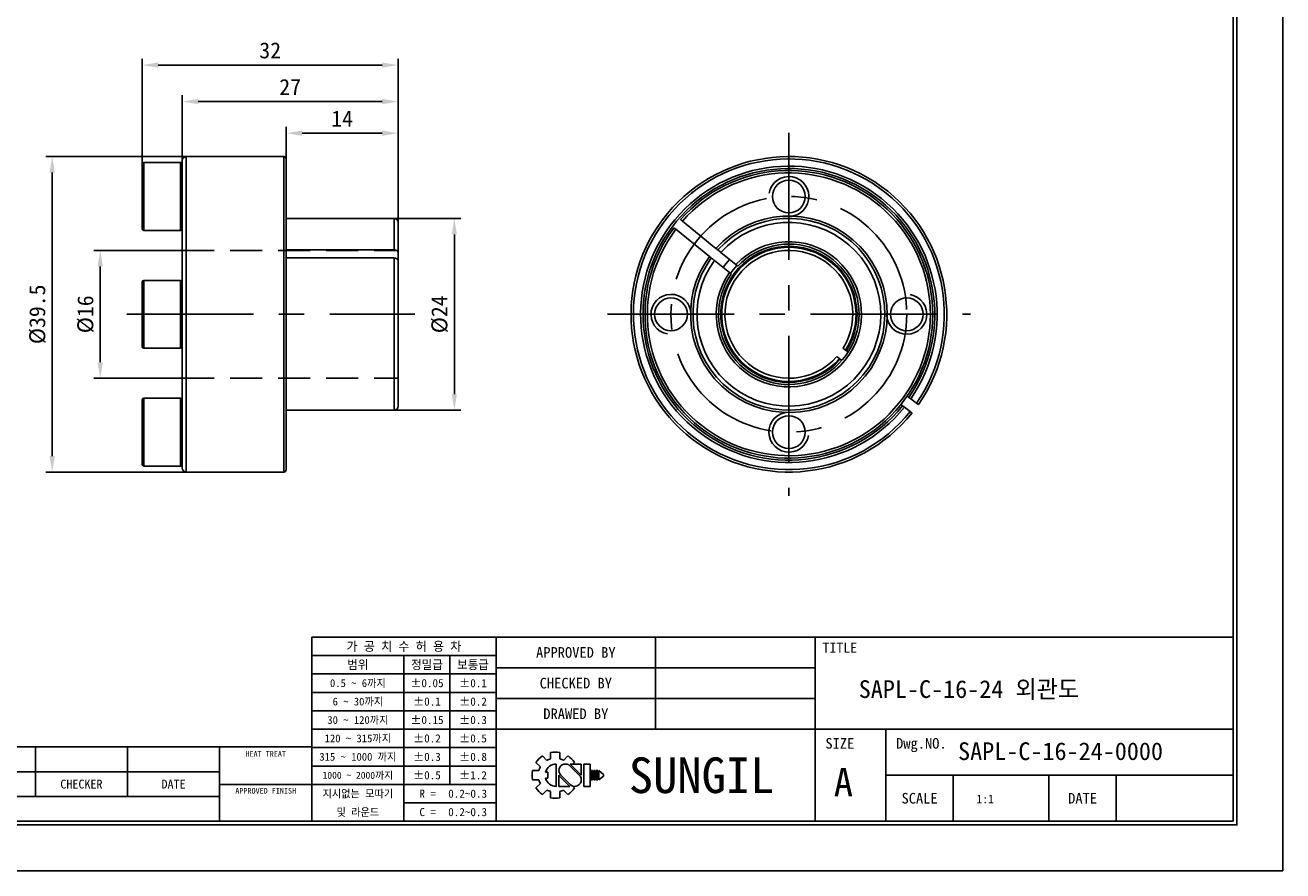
# Model space of a CAD drawing. Header units: millimetres. Extents: x 0 to 263, y 0 to 186.
# Tile 2 of 3: x 106 to 263, y 0 to 106. Entities that reach past the tile are written whole.
import ezdxf
from ezdxf.enums import TextEntityAlignment as Align

# ---------------------------------------------------------------- set-up
doc = ezdxf.new("R2010")
doc.units = ezdxf.units.MM
doc.linetypes.add('CENTER', pattern=[50.8, 31.75, -6.35, 6.35, -6.35])
doc.linetypes.add('DASHED', pattern=[0.75, 0.5, -0.25])
doc.layers.get('DEFPOINTS').update_dxf_attribs({"linetype": 'CONTINUOUS'})
for name, color, linetype in [('center', 1, 'CENTER'), ('hidden', 2, 'DASHED'), ('L1', 7, 'CONTINUOUS'), ('OUTLINE', 7, 'CONTINUOUS'), ('thread', 5, 'CONTINUOUS')]:
    doc.layers.add(name, color=color, linetype=linetype)
doc.dimstyles.get("Standard").update_dxf_attribs({"dimtxt": 2, "dimasz": 2, "dimexe": 0.8, "dimexo": 0, "dimgap": 0.8, "dimtad": 1, "dimdec": 3, "dimzin": 11, "dimdsep": 46, "dimtxsty": 'Standard', "dimcen": 0, "dimclrd": 5, "dimclre": 5, "dimclrt": 3, "dimadec": 0, "dimazin": 0, "dimtfac": 0.6, "dimtdec": 3, "dimtmove": 0, "dimatfit": 3, "dimfxl": 0, "dimtolj": 1, "dimtzin": 11, "dimarcsym": 0})

# ---------------------------------------------------------------- blocks, each defined once
blk = doc.blocks.new('표제란')
at = {"layer": 'L1', "color": 0}
for p, q in [((297, 0), (297, 210)), ((0, 0), (297, 0))]:
    blk.add_line(p, q, dxfattribs=at)
at = {"layer": 'L1'}
for p, q in [((290, 33), (160, 33)), ((160, 33), (160, 7)), ((186, 33), (186, 7)), ((208.5, 33), (208.5, 20)), ((231, 33), (231, 7)), ((186, 30.4), (160, 30.4)), ((173, 30.4), (173, 7)), ((179.5, 30.4), (179.5, 12.2)), ((231, 28.67), (186, 28.67)), ((186, 27.8), (160, 27.8)), ((186, 25.2), (160, 25.2)), ((231, 24.33), (186, 24.33)), ((186, 22.6), (160, 22.6)), ((186, 20), (160, 20)), ((290, 20), (186, 20)), ((241, 20), (241, 7)), ((160, 17.5), (62, 17.5)), ((121, 17.5), (121, 10.5)), ((134, 17.5), (134, 10.5)), ((147, 17.5), (147, 7)), ((186, 17.4), (160, 17.4)), ((192.55, 16.22), (193.17, 15.6)), ((193.7, 16.69), (193.7, 15.81)), ((195, 16.69), (195, 15.81)), ((195.52, 15.6), (196.14, 16.22)), ((186, 14.8), (160, 14.8)), ((191.63, 15.3), (192.25, 14.68)), ((194.5, 15.08), (194.5, 11.92)), ((197.74, 13.5), (196.41, 14.83)), ((198.02, 13.53), (196.47, 15.08)), ((196.47, 15.08), (198.02, 15.08)), ((196.84, 15.08), (197.06, 15.3)), ((198.02, 15.08), (198.02, 13.5)), ((198.39, 15.08), (198.39, 11.92)), ((198.39, 15.08), (199.26, 15.08)), ((199.26, 15.08), (199.26, 11.92)), ((147, 14), (62, 14)), ((191.15, 14.15), (192.03, 14.15)), ((191.15, 14.15), (192.03, 14.15)), ((191.15, 12.85), (192.03, 12.85)), ((192.98, 13.93), (193.28, 13.93)), ((192.98, 13.07), (193.28, 13.07)), ((193.28, 13.93), (193.28, 13.07)), ((194.86, 13.5), (194.86, 11.92)), ((194.86, 13.47), (196.42, 11.92)), ((195.14, 13.5), (196.47, 12.17)), ((199.41, 14.15), (199.41, 12.85)), ((199.41, 14.15), (199.62, 14.15)), ((199.41, 12.85), (199.62, 12.85)), ((199.62, 14.15), (199.62, 12.85)), ((199.78, 14.15), (199.78, 12.85)), ((199.78, 14.15), (199.99, 14.15)), ((199.78, 12.85), (199.99, 12.85)), ((199.99, 14.15), (199.99, 12.85)), ((200.14, 14.15), (200.14, 12.85)), ((200.14, 14.15), (200.36, 14.15)), ((200.14, 12.85), (200.36, 12.85)), ((200.36, 14.15), (200.36, 12.85)), ((200.51, 14.15), (200.51, 12.85)), ((200.51, 14.15), (201.16, 13.61)), ((201.16, 13.39), (200.51, 12.85)), ((201.16, 13.61), (201.16, 13.5)), ((201.16, 13.61), (201.16, 13.39)), ((201.16, 13.5), (201.16, 13.39)), ((290, 13.5), (241, 13.5)), ((250.5, 13.5), (250.5, 7)), ((264, 13.5), (264, 7)), ((273.5, 13.5), (273.5, 7)), ((147, 12.2), (160, 12.2)), ((186, 12.2), (160, 12.2)), ((191.63, 11.7), (192.25, 12.32)), ((192.55, 10.78), (193.17, 11.4)), ((193.7, 11.19), (193.7, 10.31)), ((194.86, 11.92), (196.42, 11.92)), ((195, 11.19), (195, 10.31)), ((195.52, 11.4), (196.14, 10.78)), ((196.79, 11.98), (197.06, 11.7)), ((198.39, 11.92), (199.26, 11.92)), ((147, 10.5), (62, 10.5)), ((186, 9.6), (173, 9.6))]:
    blk.add_line(p, q, dxfattribs=at)
at = {"layer": 'L1', "const_width": 0.25}
blk.add_lwpolyline([(290.5, 6.5), (290.5, 203.5), (10, 203.5), (10, 6.5)], close=True, dxfattribs=at)
at = {"layer": 'L1'}
blk.add_lwpolyline([(290, 7), (290, 203), (10.5, 203), (10.5, 7)], close=True, dxfattribs=at)
for centre, radius, start, end in [((194.35, 13.5), 3.26, 123.4943, 146.5057), ((194.35, 13.5), 3.26, 78.4943, 101.5057), ((194.35, 13.5), 3.26, 33.4943, 56.5057), ((194.35, 13.5), 2.4, 150.6872, 164.3128), ((194.5, 13.5), 1.58, 90, 164.0671), ((194.35, 13.5), 2.4, 105.6872, 119.3128), ((195.78, 14.16), 0.919, 43.2202, 225.8282), ((194.35, 13.5), 2.4, 60.6872, 74.3128), ((194.35, 13.5), 3.26, 168.4943, 191.5057), ((194.35, 13.5), 2.4, 195.6872, 209.3128), ((194.5, 13.5), 1.58, 195.9329, 270), ((197.1, 12.84), 0.919, 223.2202, 45.8282), ((194.35, 13.5), 3.26, 213.4943, 236.5057), ((194.35, 13.5), 2.4, 240.6872, 254.3128), ((194.35, 13.5), 2.4, 285.6872, 299.3128), ((194.35, 13.5), 3.26, 303.4943, 326.5057), ((194.35, 13.5), 3.26, 258.4943, 281.5057)]:
    blk.add_arc(centre, radius, start, end, dxfattribs=at)
for p in [(208.5, 28.67), (208.5, 24.33)]:
    blk.add_point(p, dxfattribs=at)
for s, height, p in [('가 공 치 수 허 용 차', 1.3, (173, 31.7)), ('TITLE', 1.444, (234.5, 31.5)), ('APPROVED BY', 1.5, (197.25, 30.83)), ('범위', 1.25, (166.5, 29.1)), ('정밀급', 1.25, (176.25, 29.1)), ('보통급', 1.25, (182.75, 29.1)), ('0.5 ~ 6까지', 1.1, (166.5, 26.5)), ('%%P0.05', 1.15, (176.25, 26.5)), ('%%P0.1', 1.15, (182.75, 26.5)), ('CHECKED BY', 1.5, (197.25, 26.5)), ('6 ~ 30까지', 1.1, (166.5, 23.9)), ('%%P0.1', 1.15, (176.25, 23.9)), ('%%P0.2', 1.15, (182.75, 23.9)), ('30 ~ 120까지', 1.1, (166.5, 21.3)), ('%%P0.15', 1.15, (176.25, 21.3)), ('%%P0.3', 1.15, (182.75, 21.3)), ('DRAWED BY', 1.5, (197.25, 22.17)), ('120 ~ 315까지', 1.1, (166.5, 18.7)), ('%%P0.2', 1.15, (176.25, 18.7)), ('%%P0.5', 1.15, (182.75, 18.7)), ('SIZE', 1.5, (234.5, 18)), ('Dwg.NO.', 1.5, (246, 18)), ('HEAT TREAT', 0.8, (153.5, 16.5)), ('315 ~ 1000 까지', 1.1, (166.5, 16.1)), ('%%P0.3', 1.15, (176.25, 16.1)), ('%%P0.8', 1.15, (182.75, 16.1)), ('SUNGIL', 5.032, (215, 13.5)), ('A', 4, (235, 12.5)), ('CHECKER', 1.25, (127.5, 12.25)), ('DATE', 1.25, (140.5, 12.25)), ('1000 ~ 2000까지', 0.99, (166.5, 13.49)), ('%%P0.5', 1.15, (176.25, 13.5)), ('%%P1.2', 1.15, (182.75, 13.5)), ('APPROVED FINISH', 0.8, (153.5, 11.3)), ('지시없는 모따기', 1.1, (166.5, 10.9)), ('R = ', 1.15, (176.75, 10.9)), ('SCALE', 1.5, (245.75, 10.25)), ('DATE', 1.5, (268.75, 10.25)), ('및 라운드', 1.1, (166.5, 8.3)), ('C = ', 1.15, (176.75, 8.3))]:
    blk.add_text(s, height=height, dxfattribs=at).set_placement(p, align=Align.MIDDLE_CENTER)
for tag, p in [('필렛', (179.25, 10.9)), ('모따기', (179.25, 8.3))]:
    blk.add_attdef(tag, text='', height=1.15, dxfattribs=at).set_placement(p, align=Align.MIDDLE_LEFT)
at = {"layer": 'OUTLINE', "ltscale": 0.5}
for tag, p, height in [('TITLE', (237.17, 24.41), 2.5), ('도번', (251.18, 15.64), 2.5), ('SCALE', (253.78, 9.55), 1.2), ('DATE', (277.02, 9.51), 1.2)]:
    blk.add_attdef(tag, p, '', height=height, dxfattribs=at)
blk = doc.blocks.new('*D1')
at = {"layer": 'DEFPOINTS', "color": 0}
for p in [(125.69, 77.67), (115.43, 61.67), (125.69, 61.67)]:
    blk.add_point(p, dxfattribs=at)
at = {"layer": 'OUTLINE', "color": 5, "lineweight": -2}
for p, q in [((125.69, 77.67), (114.63, 77.67)), ((115.43, 75.67), (115.43, 63.67)), ((125.69, 61.67), (114.63, 61.67))]:
    blk.add_line(p, q, dxfattribs=at)
at = {"layer": 'OUTLINE', "color": 5}
for points in [[(115.09, 75.67), (115.76, 75.67), (115.43, 77.67)], [(115.09, 63.67), (115.76, 63.67), (115.43, 61.67)]]:
    blk.add_solid(points, dxfattribs=at)
at = {"layer": 'OUTLINE', "color": 3, "insert": (113.6, 69.67), "char_height": 2, "attachment_point": 5, "rotation": 90}
blk.add_mtext('\\A1;%%c16', dxfattribs=at)
blk = doc.blocks.new('*D2')
at = {"layer": 'DEFPOINTS', "color": 0}
for p in [(126.19, 89.42), (109.41, 49.92), (126.19, 49.92)]:
    blk.add_point(p, dxfattribs=at)
at = {"layer": 'OUTLINE', "color": 5, "lineweight": -2}
for p, q in [((126.19, 89.42), (108.61, 89.42)), ((109.41, 87.42), (109.41, 51.92)), ((126.19, 49.92), (108.61, 49.92))]:
    blk.add_line(p, q, dxfattribs=at)
at = {"layer": 'OUTLINE', "color": 5}
for points in [[(109.08, 87.42), (109.75, 87.42), (109.41, 89.42)], [(109.08, 51.92), (109.75, 51.92), (109.41, 49.92)]]:
    blk.add_solid(points, dxfattribs=at)
at = {"layer": 'OUTLINE', "color": 3, "insert": (107.59, 69.67), "char_height": 2, "attachment_point": 5, "rotation": 90}
blk.add_mtext('\\A1;%%c39.5', dxfattribs=at)
blk = doc.blocks.new('*D3')
at = {"layer": 'DEFPOINTS', "color": 0}
for p in [(152.19, 81.67), (152.19, 57.67), (159.73, 57.67)]:
    blk.add_point(p, dxfattribs=at)
at = {"layer": 'OUTLINE', "color": 5, "lineweight": -2}
for p, q in [((152.19, 81.67), (160.53, 81.67)), ((159.73, 79.67), (159.73, 59.67)), ((152.19, 57.67), (160.53, 57.67))]:
    blk.add_line(p, q, dxfattribs=at)
at = {"layer": 'OUTLINE', "color": 5}
for points in [[(159.4, 79.67), (160.06, 79.67), (159.73, 81.67)], [(159.4, 59.67), (160.06, 59.67), (159.73, 57.67)]]:
    blk.add_solid(points, dxfattribs=at)
at = {"layer": 'OUTLINE', "color": 3, "insert": (157.9, 69.67), "char_height": 2, "attachment_point": 5, "rotation": 90}
blk.add_mtext('\\A1;%%c24', dxfattribs=at)
blk = doc.blocks.new('*D4')
at = {"layer": 'DEFPOINTS', "color": 0}
for p in [(152.69, 92.34), (138.69, 88.36), (152.69, 81.17)]:
    blk.add_point(p, dxfattribs=at)
at = {"layer": 'OUTLINE', "color": 5, "lineweight": -2}
for p, q in [((138.69, 88.36), (138.69, 93.14)), ((152.69, 81.17), (152.69, 93.14)), ((140.69, 92.34), (150.69, 92.34))]:
    blk.add_line(p, q, dxfattribs=at)
at = {"layer": 'OUTLINE', "color": 5}
for points in [[(140.69, 92.68), (140.69, 92.01), (138.69, 92.34)], [(150.69, 92.68), (150.69, 92.01), (152.69, 92.34)]]:
    blk.add_solid(points, dxfattribs=at)
at = {"layer": 'OUTLINE', "color": 3, "insert": (145.69, 94.17), "char_height": 2, "attachment_point": 5}
blk.add_mtext('\\A1;14', dxfattribs=at)
blk = doc.blocks.new('*D5')
at = {"layer": 'DEFPOINTS', "color": 0}
for p in [(125.69, 96.3), (125.69, 88.92), (152.69, 81.17)]:
    blk.add_point(p, dxfattribs=at)
at = {"layer": 'OUTLINE', "color": 5, "lineweight": -2}
for p, q in [((125.69, 88.92), (125.69, 97.1)), ((150.69, 96.3), (127.69, 96.3)), ((152.69, 81.17), (152.69, 97.1))]:
    blk.add_line(p, q, dxfattribs=at)
at = {"layer": 'OUTLINE', "color": 5}
for points in [[(127.69, 96.63), (127.69, 95.97), (125.69, 96.3)], [(150.69, 96.63), (150.69, 95.97), (152.69, 96.3)]]:
    blk.add_solid(points, dxfattribs=at)
at = {"layer": 'OUTLINE', "color": 3, "insert": (139.19, 98.13), "char_height": 2, "attachment_point": 5}
blk.add_mtext('\\A1;27', dxfattribs=at)
blk = doc.blocks.new('*D6')
at = {"layer": 'DEFPOINTS', "color": 0}
for p in [(120.69, 100.87), (120.69, 88.47), (152.69, 80.75)]:
    blk.add_point(p, dxfattribs=at)
at = {"layer": 'OUTLINE', "color": 5, "lineweight": -2}
for p, q in [((120.69, 88.47), (120.69, 101.67)), ((150.69, 100.87), (122.69, 100.87)), ((152.69, 80.75), (152.69, 101.67))]:
    blk.add_line(p, q, dxfattribs=at)
at = {"layer": 'OUTLINE', "color": 5}
for points in [[(122.69, 101.2), (122.69, 100.54), (120.69, 100.87)], [(150.69, 101.2), (150.69, 100.54), (152.69, 100.87)]]:
    blk.add_solid(points, dxfattribs=at)
at = {"layer": 'OUTLINE', "color": 3, "insert": (136.69, 102.7), "char_height": 2, "attachment_point": 5}
blk.add_mtext('\\A1;32', dxfattribs=at)

msp = doc.modelspace()

# ---------------------------------------------------------------- linework, layer by layer
at = {"layer": 'center', "ltscale": 0.5}
for p, q in [((201.5877, 92.3828), (201.5877, 46.9578)), ((118.734, 69.6703), (154.8073, 69.6703)), ((178.8752, 69.6703), (224.3002, 69.6703))]:
    msp.add_line(p, q, dxfattribs=at)
msp.add_circle((201.5877, 69.6703), 14.75, dxfattribs=at)
at = {"layer": 'hidden', "ltscale": 8}
for p, q in [((125.6854, 77.6703), (152.6854, 77.6703)), ((125.6854, 61.6703), (152.6854, 61.6703))]:
    msp.add_line(p, q, dxfattribs=at)
at = {"layer": 'OUTLINE'}
for p, q in [((120.6854, 80.3703), (120.6854, 88.4703)), ((125.4854, 88.6703), (120.8854, 88.6703)), ((120.8854, 88.6703), (120.8854, 80.1703)), ((125.4854, 80.1703), (125.4854, 88.6703)), ((125.6854, 50.4203), (125.6854, 88.9203)), ((138.3854, 89.4203), (126.1854, 89.4203)), ((126.1854, 49.9203), (126.1854, 89.4203)), ((138.3854, 49.9203), (138.3854, 89.4203)), ((138.6854, 50.2203), (138.6854, 89.1203)), ((152.1854, 81.6703), (138.6854, 81.6703)), ((152.1854, 77.7329), (152.1854, 81.6703)), ((152.6854, 77.417), (152.6854, 81.1703)), ((187.4524, 80.3232), (191.6467, 76.9137)), ((192.4667, 77.9224), (188.2724, 81.332)), ((120.8854, 80.1703), (125.4854, 80.1703)), ((152.1854, 77.7329), (138.6854, 77.7329)), ((152.6854, 77.417), (152.6854, 76.4083)), ((193.0884, 77.417), (194.9629, 75.8933)), ((138.6854, 76.7242), (152.1854, 76.7242)), ((152.1854, 57.6703), (152.1854, 76.7242)), ((152.6854, 58.1703), (152.6854, 76.4083)), ((194.1428, 74.8845), (192.2684, 76.4083)), ((120.6854, 73.7203), (120.6854, 65.6203)), ((125.4854, 73.9203), (120.8854, 73.9203)), ((120.8854, 73.9203), (120.8854, 65.4203)), ((125.4854, 65.4203), (125.4854, 73.9203)), ((120.8854, 65.4203), (125.4854, 65.4203)), ((208.6846, 65.1765), (208.7853, 65.1013)), ((208.0069, 64.06), (207.9062, 64.1353)), ((120.6854, 54.9203), (120.6854, 58.9703)), ((125.4854, 59.1703), (120.8854, 59.1703)), ((120.8854, 59.1703), (120.8854, 54.9203)), ((125.4854, 54.9203), (125.4854, 59.1703)), ((215.8064, 58.2296), (215.606, 58.3793)), ((216.3844, 59.4206), (216.5848, 59.2708)), ((216.8252, 59.091), (217.5465, 58.5519)), ((138.6854, 57.6703), (152.1854, 57.6703)), ((216.7681, 57.5106), (216.0468, 58.0498)), ((120.6854, 50.8703), (120.6854, 54.9203)), ((120.8854, 54.9203), (120.8854, 50.6703)), ((125.4854, 50.6703), (125.4854, 54.9203)), ((120.8854, 50.6703), (125.4854, 50.6703)), ((126.1854, 49.9203), (138.3854, 49.9203))]:
    msp.add_line(p, q, dxfattribs=at)
for centre in [(201.5877, 84.4203), (186.8377, 69.6703), (216.3377, 69.6703), (201.5877, 54.9203)]:
    msp.add_circle(centre, 2.05, dxfattribs=at)
for centre, radius, start, end in [((120.8854, 88.4703), 0.2, 90, 180), ((125.4854, 88.4703), 0.2, 0, 90), ((126.1854, 88.9203), 0.5, 90, 180), ((138.3854, 89.1203), 0.3, 0, 90), ((201.5877, 69.6703), 19.75, 325.106108, 321.334059), ((201.5877, 69.6703), 19.45, 325.135209, 321.304958), ((201.5877, 69.6703), 18.55, 325.228164, 321.212004), ((201.5877, 69.6703), 18.25, 325.261187, 321.178981), ((201.5877, 69.6703), 18, 142.961683, 138.822754), ((201.5877, 69.6703), 17.7, 142.996774, 138.787663), ((201.5877, 69.6703), 12.3, 143.921455, 137.862982), ((120.8854, 80.3703), 0.2, 180, 270), ((125.4854, 80.3703), 0.2, 270, 0), ((152.1854, 81.1703), 0.5, 0, 90), ((201.5877, 69.6703), 12, 143.99726, 137.787177), ((201.5877, 69.6703), 11.5, 144.132402, 137.652035), ((201.5877, 69.6703), 9.0892, 144.993129, 136.791308), ((201.5877, 69.6703), 8.5254, 327.592736, 318.847431), ((201.5877, 69.6703), 8.4, 327.658122, 318.782045), ((201.5877, 69.6703), 8, 327.880503, 318.559664), ((201.5877, 69.6703), 8.7892, 0, 136.651729), ((201.5877, 69.6703), 10.1126, 137.206903, 144.577534), ((201.5877, 69.6703), 8.9245, 136.715486, 145.068951), ((201.5877, 69.6703), 8.7892, 145.13248, 0), ((120.8854, 73.7203), 0.2, 90, 180), ((125.4854, 73.7203), 0.2, 0, 90), ((120.8854, 65.6203), 0.2, 180, 270), ((125.4854, 65.6203), 0.2, 270, 0), ((120.8854, 58.9703), 0.2, 90, 180), ((125.4854, 58.9703), 0.2, 0, 90), ((152.1854, 58.1703), 0.5, 270, 0), ((120.8854, 50.8703), 0.2, 180, 270), ((125.4854, 50.8703), 0.2, 270, 0), ((126.1854, 50.4203), 0.5, 180, 270), ((138.3854, 50.2203), 0.3, 270, 0)]:
    msp.add_arc(centre, radius, start, end, dxfattribs=at)
for points, knots in [([(187.2195, 80.5126), (187.2195, 80.5126), (187.2448, 80.492), (187.3308, 80.4221), (187.3917, 80.3726), (187.4524, 80.3232)], [0, 0, 0, 0, 0.5, 0.5, 1, 1, 1, 1]), ([(188.2724, 81.332), (188.2117, 81.3813), (188.1513, 81.4304), (188.0643, 81.5011), (188.0395, 81.5213), (188.0395, 81.5213)], [0, 0, 0, 0, 0.5, 0.5, 1, 1, 1, 1]), ([(152.6854, 77.417), (152.6854, 77.4994), (152.6324, 77.5813), (152.446, 77.6992), (152.3175, 77.7329), (152.1854, 77.7329)], [0, 0, 0, 0, 0.5, 0.5, 1, 1, 1, 1]), ([(192.6998, 77.7329), (192.6998, 77.7329), (192.6745, 77.7535), (192.5884, 77.8235), (192.5275, 77.873), (192.4667, 77.9224)], [0, 0, 0, 0, 0.5, 0.5, 1, 1, 1, 1]), ([(193.0884, 77.417), (192.9872, 77.4994), (192.8864, 77.5813), (192.7413, 77.6992), (192.6998, 77.7329), (192.6998, 77.7329)], [0, 0, 0, 0, 0.5, 0.5, 1, 1, 1, 1]), ([(152.1854, 76.7242), (152.3176, 76.7242), (152.447, 76.6898), (152.6314, 76.5732), (152.6854, 76.4907), (152.6854, 76.4083)], [0, 0, 0, 0, 0.5, 0.5, 1, 1, 1, 1]), ([(191.6467, 76.9137), (191.7074, 76.8643), (191.7679, 76.8152), (191.8549, 76.7444), (191.8798, 76.7242), (191.8798, 76.7242)], [0, 0, 0, 0, 0.5, 0.5, 1, 1, 1, 1]), ([(191.8798, 76.7242), (191.8798, 76.7242), (191.9221, 76.6898), (192.0656, 76.5732), (192.1671, 76.4907), (192.2684, 76.4083)], [0, 0, 0, 0, 0.5, 0.5, 1, 1, 1, 1]), ([(195.1958, 75.704), (195.2, 75.7005), (195.1764, 75.7197), (195.0897, 75.7902), (195.0266, 75.8415), (194.9629, 75.8933)], [0, 0, 0, 0, 0.5, 0.5, 1, 1, 1, 1]), ([(194.1428, 74.8845), (194.2065, 74.8328), (194.2696, 74.7815), (194.3565, 74.7109), (194.38, 74.6918), (194.3758, 74.6952)], [0, 0, 0, 0, 0.5, 0.5, 1, 1, 1, 1]), ([(208.3632, 65.4168), (208.3632, 65.4168), (208.3982, 65.3906), (208.517, 65.3018), (208.6008, 65.2391), (208.6846, 65.1765)], [0, 0, 0, 0, 0.5, 0.5, 1, 1, 1, 1]), ([(208.7853, 65.1013), (208.8044, 65.087), (208.8595, 65.0458), (208.9362, 64.9884), (208.9796, 64.956), (208.9962, 64.9436)], [0, 0, 0, 0, 0.24700751, 0.71185463, 1, 1, 1, 1]), ([(207.9062, 64.1353), (207.8225, 64.1979), (207.7393, 64.2601), (207.6192, 64.3499), (207.5848, 64.3756), (207.5848, 64.3756)], [0, 0, 0, 0, 0.5, 0.5, 1, 1, 1, 1]), ([(208.2148, 63.9047), (208.1972, 63.9178), (208.1524, 63.9513), (208.0766, 64.0079), (208.0239, 64.0474), (208.0069, 64.06)], [0, 0, 0, 0, 0.30510219, 0.77699515, 1, 1, 1, 1]), ([(216.0468, 58.0498), (215.9842, 58.0967), (215.9218, 58.1433), (215.832, 58.2104), (215.8064, 58.2296), (215.8064, 58.2296)], [0, 0, 0, 0, 0.5, 0.5, 1, 1, 1, 1]), ([(216.5848, 59.2708), (216.5848, 59.2708), (216.6109, 59.2513), (216.6997, 59.1849), (216.7625, 59.1379), (216.8252, 59.091)], [0, 0, 0, 0, 0.5, 0.5, 1, 1, 1, 1]), ([(217.5465, 58.5519), (217.6091, 58.505), (217.6715, 58.4584), (217.7613, 58.3913), (217.7869, 58.3721), (217.7869, 58.3721)], [0, 0, 0, 0, 0.5, 0.5, 1, 1, 1, 1]), ([(217.0085, 57.3309), (217.0085, 57.3309), (216.9824, 57.3504), (216.8936, 57.4168), (216.8308, 57.4637), (216.7681, 57.5106)], [0, 0, 0, 0, 0.5, 0.5, 1, 1, 1, 1])]:
    msp.add_open_spline(points, degree=3, knots=knots, dxfattribs=at)
at = {"layer": 'thread'}
for centre, start, end in [((201.5877, 84.4203), 260, 170), ((186.8377, 69.6703), 350, 260), ((216.3377, 69.6703), 170, 80), ((201.5877, 54.9203), 80, 350)]:
    msp.add_arc(centre, 2.5, start, end, dxfattribs=at)

# ---------------------------------------------------------------- block references
at = {"layer": 'OUTLINE'}
ref = msp.add_blockref('표제란', (0, 0), dxfattribs=dict(at, xscale=0.8868372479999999, yscale=0.8868372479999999, zscale=0.8868372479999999))
ref.add_attrib('SCALE', '1:1', (225.0625, 8.4715), dxfattribs={"ltscale": 0.5, "height": 1.0642})
ref.add_attrib('도번', 'SAPL-C-16-24-0000', (222.7568, 13.8723), dxfattribs={"ltscale": 0.5, "height": 2.217093})
ref.add_attrib('TITLE', 'SAPL-C-16-24 외관도', (210.3274, 21.6441), dxfattribs={"ltscale": 0.5, "height": 2.217093})
ref.add_attrib('필렛', '0.2~0.3', dxfattribs={"layer": 'L1', "height": 1.01986}).set_placement((158.9656, 9.6665), align=Align.MIDDLE_LEFT)
ref.add_attrib('모따기', '0.2~0.3', dxfattribs={"layer": 'L1', "height": 1.01986}).set_placement((158.9656, 7.3607), align=Align.MIDDLE_LEFT)

# ---------------------------------------------------------------- dimensions: what is measured, and where the dimension line sits
for base, p1, p2, picture, middle in [((120.6854, 100.8708), (152.6854, 80.748), (120.6854, 88.4703), '*D6', (136.6854, 102.6961)), ((125.6854, 96.3015), (152.6854, 81.1703), (125.6854, 88.9203), '*D5', (139.1854, 98.1281)), ((152.6854, 92.3432), (138.6854, 88.3609), (152.6854, 81.1703), '*D4', (145.6854, 94.1711))]:
    dim = msp.add_linear_dim(base=base, p1=p1, p2=p2, dimstyle='Standard', dxfattribs=at)
    dim.commit()
    dim.dimension.update_dxf_attribs({"geometry": picture, "text_midpoint": middle})
for base, p1, p2, picture, middle in [((109.4143, 49.9203), (126.1854, 89.4203), (126.1854, 49.9203), '*D2', (107.589, 69.6703)), ((159.7292, 57.6703), (152.1854, 81.6703), (152.1854, 57.6703), '*D3', (157.9025, 69.6703)), ((115.4275, 61.6703), (125.6854, 77.6703), (125.6854, 61.6703), '*D1', (113.5995, 69.6703))]:
    dim = msp.add_linear_dim(base=base, p1=p1, p2=p2, angle=90, text='%%c<>', dimstyle='Standard', dxfattribs=at)
    dim.commit()
    dim.dimension.update_dxf_attribs({"geometry": picture, "text_midpoint": middle})

doc.saveas('drawing.dxf')
